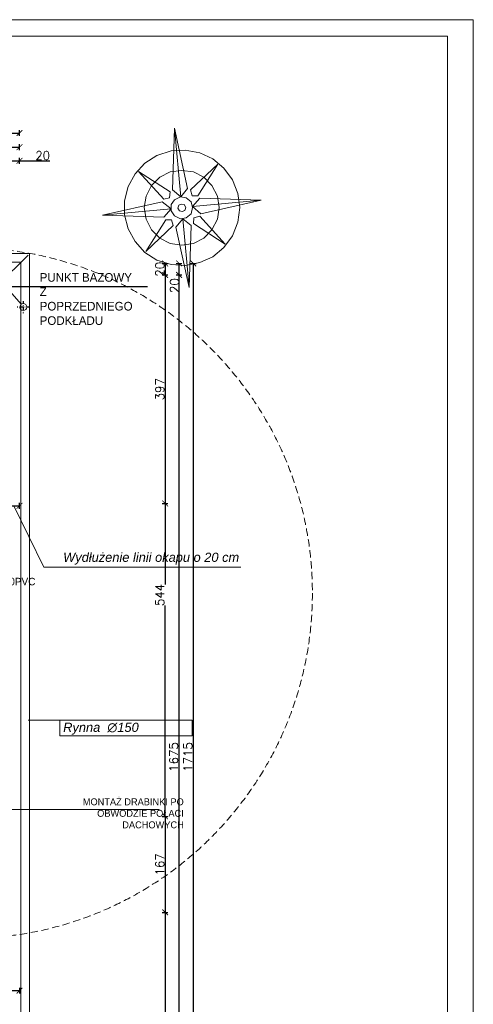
# Model space of a CAD drawing. Header units: millimetres. Extents: x -740 to 33545, y 5178 to 22494.
# Tile 244 of 250: x 16411 to 17200, y 6437 to 8148. Entities that reach past the tile are written whole.
import ezdxf
from ezdxf.lldxf.tags import DXFTag

# ---------------------------------------------------------------- set-up
doc = ezdxf.new("R2010")
doc.units = ezdxf.units.MM
doc.header["$MEASUREMENT"] = 0
for name, pattern in [('AUSGEZOGEN', [0]), ('DASH2', [19.05, 12.7, -6.35]), ('STRICHPUNKTX2', [2, 1, -0.5, 0, -0.5])]:
    doc.linetypes.add(name, pattern=pattern)
doc.layers.get('Defpoints').update_dxf_attribs({"color": 252})
doc.layers.add('_B___I__', color=252, linetype='AUSGEZOGEN')
for name, color, linetype, lineweight in [('_IS_EKO_KS_prow_w_bruzdach', 16, 'Continuous', 35), ('_IS_EKO_opis', 7, 'Continuous', 18), ('A_l.przerywana', 252, 'ICAD_ISO03W100', 9), ('A_l.widokowa', 252, 'Continuous', 18), ('A_wymiarowanie', 252, 'Continuous', 9), ('l. przerywana', 252, 'ICAD_ISO03W100', 9), ('linia opisowa', 252, 'Continuous', 9), ('Nowe_820-G Rysunki Obrazki_Nr_piĂłra__23', 252, 'Continuous', 15), ('wymiarowanie', 252, 'Continuous', 9)]:
    doc.layers.add(name, color=color, linetype=linetype, lineweight=lineweight)
doc.layers.add('UWAGI ARCHITEKTURA', color=252, linetype='Continuous', plot=False)
doc.styles.add('styl1', font='arial.ttf', dxfattribs={"height": 15})
doc.styles.add('styl2', font='simplex.shx')
tags = doc.linetypes.add('ICAD_ISO03W100', pattern=[30, 12, -18]).pattern_tags.tags
tags[6:7] = [DXFTag(74, 4), DXFTag(75, 0), DXFTag(340, '0'), DXFTag(46, 1.0), DXFTag(50, 0.0), DXFTag(44, 0.0), DXFTag(45, 0.0)]
tags[4:5] = [DXFTag(74, 4), DXFTag(75, 0), DXFTag(340, '0'), DXFTag(46, 1.0), DXFTag(50, 0.0), DXFTag(44, 0.0), DXFTag(45, 0.0)]
doc.dimstyles.new('Kopia I_1.100', dxfattribs={"dimtxt": 15, "dimasz": 10, "dimexe": 5, "dimexo": 1, "dimgap": 1.5, "dimtad": 1, "dimdec": 1, "dimrnd": 0.5, "dimtxsty": 'styl2', "dimblk": 'ARCHTICK', "dimcen": 5, "dimadec": 0, "dimazin": 0, "dimtfac": 1, "dimtdec": 1, "dimtmove": 0, "dimatfit": 3, "dimldrblk": 'ARCHTICK', "dimfxl": 0, "dimarcsym": 0})

# ---------------------------------------------------------------- blocks, each defined once
blk = doc.blocks.new('_ArchTick')
at = {"color": 0, "linetype": 'ByBlock', "const_width": 0.15}
blk.add_lwpolyline([(-0.5, -0.5), (0.5, 0.5)], dxfattribs=at)
blk = doc.blocks.new('*D1785')
at = {"layer": 'Defpoints', "color": 0}
for p in [(16391.2, 6504.7), (16411.2, 6496.2), (16411.2, 6461.2)]:
    blk.add_point(p, dxfattribs=at)
at = {"layer": 'wymiarowanie', "color": 0, "lineweight": -2}
for p, q in [((16391.2, 6466.2), (16391.2, 6456.2)), ((16391.2, 6461.2), (16411.2, 6461.2)), ((16411.2, 6466.2), (16411.2, 6456.2))]:
    blk.add_line(p, q, dxfattribs=at)
at = {"layer": 'wymiarowanie', "color": 0, "lineweight": -2, "xscale": 10, "yscale": 10, "zscale": 10, "rotation": 180}
blk.add_blockref('_ArchTick', (16391.2, 6461.2), dxfattribs=at)
at = {"layer": 'wymiarowanie', "color": 0, "lineweight": -2, "xscale": 10, "yscale": 10, "zscale": 10}
blk.add_blockref('_ArchTick', (16411.2, 6461.2), dxfattribs=at)
at = {"layer": 'wymiarowanie', "color": 0, "insert": (16371.3, 6472.8), "char_height": 15, "attachment_point": 5, "style": 'styl2'}
blk.add_mtext('20', dxfattribs=at)
blk = doc.blocks.new('*D1802')
at = {"layer": 'Defpoints', "color": 0}
for p in [(16411.2, 7303.6), (16391.2, 7276.1), (16411.2, 7278)]:
    blk.add_point(p, dxfattribs=at)
at = {"layer": 'wymiarowanie', "color": 0, "lineweight": -2}
for p, q in [((16391.2, 7298.6), (16391.2, 7308.6)), ((16411.2, 7298.6), (16411.2, 7308.6)), ((16391.2, 7303.6), (16352.3, 7303.6)), ((16391.2, 7303.6), (16411.2, 7303.6))]:
    blk.add_line(p, q, dxfattribs=at)
at = {"layer": 'wymiarowanie', "color": 0, "lineweight": -2, "xscale": 10, "yscale": 10, "zscale": 10, "rotation": 180}
blk.add_blockref('_ArchTick', (16391.2, 7303.6), dxfattribs=at)
at = {"layer": 'wymiarowanie', "color": 0, "lineweight": -2, "xscale": 10, "yscale": 10, "zscale": 10}
blk.add_blockref('_ArchTick', (16411.2, 7303.6), dxfattribs=at)
at = {"layer": 'wymiarowanie', "color": 0, "insert": (16364.8, 7313), "char_height": 15, "attachment_point": 5, "style": 'styl2'}
blk.add_mtext('20', dxfattribs=at)
blk = doc.blocks.new('*D1809')
at = {"layer": 'Defpoints', "color": 0}
for p in [(16411.2, 7903), (16391.2, 7704.7), (16411.2, 7702.1)]:
    blk.add_point(p, dxfattribs=at)
at = {"layer": 'wymiarowanie', "color": 0, "lineweight": -2}
for p, q in [((16391.2, 7898), (16391.2, 7908)), ((16411.2, 7898), (16411.2, 7908)), ((16391.2, 7903), (16411.2, 7903)), ((16411.2, 7903), (16463.9, 7903))]:
    blk.add_line(p, q, dxfattribs=at)
at = {"layer": 'wymiarowanie', "color": 0, "lineweight": -2, "xscale": 10, "yscale": 10, "zscale": 10, "rotation": 180}
blk.add_blockref('_ArchTick', (16391.2, 7903), dxfattribs=at)
at = {"layer": 'wymiarowanie', "color": 0, "lineweight": -2, "xscale": 10, "yscale": 10, "zscale": 10}
blk.add_blockref('_ArchTick', (16411.2, 7903), dxfattribs=at)
at = {"layer": 'wymiarowanie', "color": 0, "insert": (16451.5, 7912.3), "char_height": 15, "attachment_point": 5, "style": 'styl2'}
blk.add_mtext('20', dxfattribs=at)
blk = doc.blocks.new('*D1816')
at = {"layer": 'Defpoints', "color": 0}
for p in [(16411.2, 7926.8), (15575.1, 7898), (16411.2, 7898)]:
    blk.add_point(p, dxfattribs=at)
at = {"layer": 'wymiarowanie', "color": 0, "lineweight": -2}
for p, q in [((15575.1, 7921.8), (15575.1, 7931.8)), ((15575.1, 7926.8), (16411.2, 7926.8)), ((16411.2, 7921.8), (16411.2, 7931.8))]:
    blk.add_line(p, q, dxfattribs=at)
at = {"layer": 'wymiarowanie', "color": 0, "lineweight": -2, "xscale": 10, "yscale": 10, "zscale": 10, "rotation": 180}
blk.add_blockref('_ArchTick', (15575.1, 7926.8), dxfattribs=at)
at = {"layer": 'wymiarowanie', "color": 0, "lineweight": -2, "xscale": 10, "yscale": 10, "zscale": 10}
blk.add_blockref('_ArchTick', (16411.2, 7926.8), dxfattribs=at)
at = {"layer": 'wymiarowanie', "color": 0, "insert": (15993.1, 7936.2), "char_height": 15, "attachment_point": 5, "style": 'styl2'}
blk.add_mtext('836', dxfattribs=at)
blk = doc.blocks.new('*D1818')
at = {"layer": 'Defpoints', "color": 0}
for p in [(16411.2, 7951.3), (13336, 7903), (16411.2, 7903)]:
    blk.add_point(p, dxfattribs=at)
at = {"layer": 'wymiarowanie', "color": 0, "lineweight": -2}
for p, q in [((13336, 7946.3), (13336, 7956.3)), ((16411.2, 7946.3), (16411.2, 7956.3)), ((13336, 7951.3), (16411.2, 7951.3))]:
    blk.add_line(p, q, dxfattribs=at)
at = {"layer": 'wymiarowanie', "color": 0, "lineweight": -2, "xscale": 10, "yscale": 10, "zscale": 10, "rotation": 180}
blk.add_blockref('_ArchTick', (13336, 7951.3), dxfattribs=at)
at = {"layer": 'wymiarowanie', "color": 0, "lineweight": -2, "xscale": 10, "yscale": 10, "zscale": 10}
blk.add_blockref('_ArchTick', (16411.2, 7951.3), dxfattribs=at)
at = {"layer": 'wymiarowanie', "color": 0, "insert": (14873.6, 7960.6), "char_height": 15, "attachment_point": 5, "style": 'styl2'}
blk.add_mtext('3075', dxfattribs=at)
blk = doc.blocks.new('*D1834')
at = {"layer": 'Defpoints', "color": 0}
for p in [(16625.9, 7724.7), (16625.9, 7704.7), (16664.4, 7704.7)]:
    blk.add_point(p, dxfattribs=at)
at = {"layer": 'wymiarowanie', "color": 0, "lineweight": -2}
for p, q in [((16659.4, 7724.7), (16669.4, 7724.7)), ((16664.4, 7724.7), (16664.4, 7704.7)), ((16659.4, 7704.7), (16669.4, 7704.7))]:
    blk.add_line(p, q, dxfattribs=at)
at = {"layer": 'wymiarowanie', "color": 0, "lineweight": -2, "xscale": 10, "yscale": 10, "zscale": 10}
for p, rotation in [((16664.4, 7724.7), 90), ((16664.4, 7704.7), 270)]:
    blk.add_blockref('_ArchTick', p, dxfattribs=dict(at, rotation=rotation))
at = {"layer": 'wymiarowanie', "color": 0, "insert": (16655.1, 7714.7), "char_height": 15, "attachment_point": 5, "rotation": 90, "style": 'styl2'}
blk.add_mtext('20', dxfattribs=at)
blk = doc.blocks.new('*D1835')
at = {"layer": 'Defpoints', "color": 0}
for p in [(16625.9, 7704.7), (16600.2, 7307.7), (16664.4, 7307.7)]:
    blk.add_point(p, dxfattribs=at)
at = {"layer": 'wymiarowanie', "color": 0, "lineweight": -2}
for p, q in [((16659.4, 7704.7), (16669.4, 7704.7)), ((16664.4, 7704.7), (16664.4, 7307.7)), ((16659.4, 7307.7), (16669.4, 7307.7))]:
    blk.add_line(p, q, dxfattribs=at)
at = {"layer": 'wymiarowanie', "color": 0, "lineweight": -2, "xscale": 10, "yscale": 10, "zscale": 10}
for p, rotation in [((16664.4, 7704.7), 90), ((16664.4, 7307.7), 270)]:
    blk.add_blockref('_ArchTick', p, dxfattribs=dict(at, rotation=rotation))
at = {"layer": 'wymiarowanie', "color": 0, "insert": (16655.1, 7506.2), "char_height": 15, "attachment_point": 5, "rotation": 90, "style": 'styl2'}
blk.add_mtext('397', dxfattribs=at)
blk = doc.blocks.new('*D1836')
at = {"layer": 'Defpoints', "color": 0}
for p in [(16600.2, 7307.7), (15994.3, 6763.9), (16664.4, 6763.9)]:
    blk.add_point(p, dxfattribs=at)
at = {"layer": 'wymiarowanie', "color": 0, "lineweight": -2}
for p, q in [((16659.4, 7307.7), (16669.4, 7307.7)), ((16664.4, 7307.7), (16664.4, 7166.8)), ((16664.4, 6763.9), (16664.4, 7130.5)), ((16659.4, 6763.9), (16669.4, 6763.9))]:
    blk.add_line(p, q, dxfattribs=at)
at = {"layer": 'wymiarowanie', "color": 0, "lineweight": -2, "xscale": 10, "yscale": 10, "zscale": 10}
for p, rotation in [((16664.4, 7307.7), 90), ((16664.4, 6763.9), 270)]:
    blk.add_blockref('_ArchTick', p, dxfattribs=dict(at, rotation=rotation))
at = {"layer": 'wymiarowanie', "color": 0, "insert": (16655.1, 7148.6), "char_height": 15, "attachment_point": 5, "rotation": 90, "style": 'styl2'}
blk.add_mtext('544', dxfattribs=at)
blk = doc.blocks.new('*D1837')
at = {"layer": 'Defpoints', "color": 0}
for p in [(15994.3, 6763.9), (15827.5, 6597.2), (16664.4, 6597.2)]:
    blk.add_point(p, dxfattribs=at)
at = {"layer": 'wymiarowanie', "color": 0, "lineweight": -2}
for p, q in [((16659.4, 6763.9), (16669.4, 6763.9)), ((16664.4, 6763.9), (16664.4, 6597.2)), ((16659.4, 6597.2), (16669.4, 6597.2))]:
    blk.add_line(p, q, dxfattribs=at)
at = {"layer": 'wymiarowanie', "color": 0, "lineweight": -2, "xscale": 10, "yscale": 10, "zscale": 10}
for p, rotation in [((16664.4, 6763.9), 90), ((16664.4, 6597.2), 270)]:
    blk.add_blockref('_ArchTick', p, dxfattribs=dict(at, rotation=rotation))
at = {"layer": 'wymiarowanie', "color": 0, "insert": (16655.1, 6680.6), "char_height": 15, "attachment_point": 5, "rotation": 90, "style": 'styl2'}
blk.add_mtext('167', dxfattribs=at)
blk = doc.blocks.new('*D1838')
at = {"layer": 'Defpoints', "color": 0}
for p in [(15827.5, 6597.2), (16664.4, 6029.8), (16696.1, 6029.8)]:
    blk.add_point(p, dxfattribs=at)
at = {"layer": 'wymiarowanie', "color": 0, "lineweight": -2}
for p, q in [((16659.4, 6597.2), (16669.4, 6597.2)), ((16664.4, 6597.2), (16664.4, 6029.8)), ((16669.4, 6029.8), (16659.4, 6029.8))]:
    blk.add_line(p, q, dxfattribs=at)
at = {"layer": 'wymiarowanie', "color": 0, "lineweight": -2, "xscale": 10, "yscale": 10, "zscale": 10}
for p, rotation in [((16664.4, 6597.2), 90), ((16664.4, 6029.8), 270)]:
    blk.add_blockref('_ArchTick', p, dxfattribs=dict(at, rotation=rotation))
at = {"layer": 'wymiarowanie', "color": 0, "insert": (16653.4, 6375.2), "char_height": 15, "attachment_point": 5, "rotation": 90, "style": 'styl2'}
blk.add_mtext('567,5', dxfattribs=at)
blk = doc.blocks.new('*D1841')
at = {"layer": 'Defpoints', "color": 0}
for p in [(16664.4, 7704.7), (16688.7, 7704.7), (16659.4, 6029.8)]:
    blk.add_point(p, dxfattribs=at)
at = {"layer": 'wymiarowanie', "color": 0, "lineweight": -2}
for p, q in [((16683.7, 7704.7), (16693.7, 7704.7)), ((16688.7, 6029.8), (16688.7, 7704.7)), ((16683.7, 6029.8), (16693.7, 6029.8))]:
    blk.add_line(p, q, dxfattribs=at)
at = {"layer": 'wymiarowanie', "color": 0, "lineweight": -2, "xscale": 10, "yscale": 10, "zscale": 10}
for p, rotation in [((16688.7, 7704.7), 90), ((16688.7, 6029.8), 270)]:
    blk.add_blockref('_ArchTick', p, dxfattribs=dict(at, rotation=rotation))
at = {"layer": 'wymiarowanie', "color": 0, "insert": (16679.3, 6867.3), "char_height": 15, "attachment_point": 5, "rotation": 90, "style": 'styl2'}
blk.add_mtext('1675', dxfattribs=at)
blk = doc.blocks.new('*D1842')
at = {"layer": 'Defpoints', "color": 0}
for p in [(16664.4, 7724.7), (16688.7, 7724.7), (16664.4, 7704.7)]:
    blk.add_point(p, dxfattribs=at)
at = {"layer": 'wymiarowanie', "color": 0, "lineweight": -2}
for p, q in [((16683.7, 7724.7), (16693.7, 7724.7)), ((16688.7, 7704.7), (16688.7, 7724.7)), ((16683.7, 7704.7), (16693.7, 7704.7))]:
    blk.add_line(p, q, dxfattribs=at)
at = {"layer": 'wymiarowanie', "color": 0, "lineweight": -2, "xscale": 10, "yscale": 10, "zscale": 10}
for p, rotation in [((16688.7, 7724.7), 90), ((16688.7, 7704.7), 270)]:
    blk.add_blockref('_ArchTick', p, dxfattribs=dict(at, rotation=rotation))
at = {"layer": 'wymiarowanie', "color": 0, "insert": (16680.6, 7686.3), "char_height": 15, "attachment_point": 5, "rotation": 90, "style": 'styl2'}
blk.add_mtext('20', dxfattribs=at)
blk = doc.blocks.new('*D1843')
at = {"layer": 'Defpoints', "color": 0}
for p in [(16683.7, 7724.7), (16683.7, 6009.8), (16713.3, 6009.8)]:
    blk.add_point(p, dxfattribs=at)
at = {"layer": 'wymiarowanie', "color": 0, "lineweight": -2}
for p, q in [((16708.3, 7724.7), (16718.3, 7724.7)), ((16713.3, 7724.7), (16713.3, 6009.8)), ((16708.3, 6009.8), (16718.3, 6009.8))]:
    blk.add_line(p, q, dxfattribs=at)
at = {"layer": 'wymiarowanie', "color": 0, "lineweight": -2, "xscale": 10, "yscale": 10, "zscale": 10}
for p, rotation in [((16713.3, 7724.7), 90), ((16713.3, 6009.8), 270)]:
    blk.add_blockref('_ArchTick', p, dxfattribs=dict(at, rotation=rotation))
at = {"layer": 'wymiarowanie', "color": 0, "insert": (16704.1, 6867.3), "char_height": 15, "attachment_point": 5, "rotation": 90, "style": 'styl2'}
blk.add_mtext('1715', dxfattribs=at)

msp = doc.modelspace()

# ---------------------------------------------------------------- linework, layer by layer
at = {"layer": '_B___I__', "linetype": 'STRICHPUNKTX2', "ltscale": 5}
for p, q in [((16428.32, 7648.97), (16407.32, 7648.97)), ((16417.82, 7659.47), (16417.82, 7638.47))]:
    msp.add_line(p, q, dxfattribs=at)
at = {"layer": '_IS_EKO_KS_prow_w_bruzdach', "linetype": 'DASH2', "lineweight": 5}
msp.add_circle((16320.48, 7152.04), 600, dxfattribs=at)
at = {"layer": 'A_l.przerywana', "lineweight": 9}
msp.add_line((16278.33, 7592.57), (16426.16, 7739.3), dxfattribs=at)
at = {"layer": 'A_l.widokowa'}
for points in [[(13318.52, 7736.42), (13318.52, 5992.3), (16428.66, 5992.3), (16428.66, 7742.21), (15557.59, 7742.21), (15557.59, 7202.04), (14189.6, 7202.04), (14189.6, 7736.42)], [(13333.52, 7721.42), (13333.52, 6007.3), (16413.66, 6007.3), (16413.66, 7727.21), (15572.59, 7727.21), (15572.59, 7187.04), (14174.6, 7187.04), (14174.6, 7721.42)]]:
    msp.add_lwpolyline(points, close=True, dxfattribs=at)
at = {"layer": 'A_wymiarowanie'}
msp.add_line((16654.13, 6776.22), (16339.25, 6776.21), dxfattribs=at)
at = {"layer": 'l. przerywana', "ltscale": 0.2}
msp.add_circle((16417.82, 7648.97), 6, dxfattribs=at)
at = {"layer": 'Nowe_820-G Rysunki Obrazki_Nr_piĂłra__23', "linetype": 'Continuous', "lineweight": 15}
for points in [[(13055.23, 8119.48), (17155.64, 8119.48)], [(17155.64, 8119.48), (17155.64, 5249.28)], [(16680.71, 7959.92), (16677.33, 7852.4)], [(16677.33, 7852.4), (16680.71, 7959.92)], [(16691.72, 7840.54), (16680.71, 7959.92)], [(16680.71, 7959.92), (16703.57, 7854.94)], [(16691.72, 7840.54), (16680.71, 7959.92)], [(16680.71, 7959.92), (16703.57, 7854.94)], [(16699.34, 7921.82), (16674.79, 7920.13)], [(16699.34, 7921.82), (16674.79, 7920.13)], [(16724.74, 7916.74), (16699.34, 7921.82)], [(16724.74, 7916.74), (16699.34, 7921.82)], [(16650.23, 7912.51), (16629.07, 7898.96)], [(16650.23, 7912.51), (16629.07, 7898.96)], [(16674.79, 7920.13), (16650.23, 7912.51)], [(16674.79, 7920.13), (16650.23, 7912.51)], [(16747.6, 7906.58), (16724.74, 7916.74)], [(16747.6, 7906.58), (16724.74, 7916.74)], [(16766.23, 7890.5), (16747.6, 7906.58)], [(16766.23, 7890.5), (16747.6, 7906.58)], [(16629.07, 7898.96), (16612.13, 7880.34)], [(16629.07, 7898.96), (16612.13, 7880.34)], [(16708.65, 7852.4), (16756.07, 7897.27)], [(16756.07, 7897.27), (16708.65, 7852.4)], [(16756.07, 7897.27), (16721.35, 7842.24)], [(16721.35, 7842.24), (16756.07, 7897.27)], [(16781.47, 7870.18), (16766.23, 7890.5)], [(16781.47, 7870.18), (16766.23, 7890.5)], [(16612.13, 7880.34), (16600.28, 7858.32)], [(16612.13, 7880.34), (16600.28, 7858.32)], [(16673.09, 7849.01), (16618.06, 7884.57)], [(16618.06, 7884.57), (16662.09, 7836.31)], [(16673.09, 7849.01), (16618.06, 7884.57)], [(16618.06, 7884.57), (16662.09, 7836.31)], [(16655.31, 7874.41), (16640.92, 7860.02)], [(16655.31, 7874.41), (16640.92, 7860.02)], [(16673.09, 7883.72), (16655.31, 7874.41)], [(16673.09, 7883.72), (16655.31, 7874.41)], [(16693.41, 7886.26), (16673.09, 7883.72)], [(16693.41, 7886.26), (16673.09, 7883.72)], [(16713.73, 7883.72), (16693.41, 7886.26)], [(16713.73, 7883.72), (16693.41, 7886.26)], [(16731.51, 7874.41), (16713.73, 7883.72)], [(16731.51, 7874.41), (16713.73, 7883.72)], [(16745.91, 7860.02), (16731.51, 7874.41)], [(16745.91, 7860.02), (16731.51, 7874.41)], [(16790.78, 7846.47), (16781.47, 7870.18)], [(16790.78, 7846.47), (16781.47, 7870.18)], [(16600.28, 7858.32), (16593.51, 7833.77)], [(16600.28, 7858.32), (16593.51, 7833.77)], [(16640.92, 7860.02), (16631.61, 7841.39)], [(16640.92, 7860.02), (16631.61, 7841.39)], [(16703.57, 7854.94), (16691.72, 7840.54)], [(16703.57, 7854.94), (16691.72, 7840.54)], [(16755.22, 7841.39), (16745.91, 7860.02)], [(16755.22, 7841.39), (16745.91, 7860.02)], [(16631.61, 7841.39), (16628.22, 7821.92)], [(16631.61, 7841.39), (16628.22, 7821.92)], [(16662.09, 7836.31), (16672.25, 7838.85)], [(16662.09, 7836.31), (16672.25, 7838.85)], [(16672.25, 7838.85), (16673.09, 7849.01)], [(16672.25, 7838.85), (16673.09, 7849.01)], [(16680.71, 7835.46), (16674.79, 7827)], [(16680.71, 7835.46), (16674.79, 7827)], [(16677.33, 7852.4), (16691.72, 7840.54)], [(16691.72, 7840.54), (16677.33, 7852.4)], [(16690.87, 7840.54), (16680.71, 7835.46)], [(16690.87, 7840.54), (16680.71, 7835.46)], [(16701.03, 7838.85), (16690.87, 7840.54)], [(16701.03, 7838.85), (16690.87, 7840.54)], [(16709.5, 7832.08), (16701.03, 7838.85)], [(16709.5, 7832.08), (16701.03, 7838.85)], [(16711.19, 7842.24), (16708.65, 7852.4)], [(16708.65, 7852.4), (16711.19, 7842.24)], [(16721.35, 7842.24), (16711.19, 7842.24)], [(16711.19, 7842.24), (16721.35, 7842.24)], [(16724.74, 7838), (16712.04, 7823.61)], [(16724.74, 7838), (16712.04, 7823.61)], [(16831.42, 7834.62), (16724.74, 7838)], [(16831.42, 7834.62), (16724.74, 7838)], [(16758.61, 7821.92), (16755.22, 7841.39)], [(16758.61, 7821.92), (16755.22, 7841.39)], [(16794.17, 7821.92), (16790.78, 7846.47)], [(16794.17, 7821.92), (16790.78, 7846.47)], [(16659.55, 7832.08), (16555.41, 7808.37)], [(16555.41, 7808.37), (16659.55, 7832.08)], [(16555.41, 7808.37), (16674.79, 7819.38)], [(16674.79, 7819.38), (16555.41, 7808.37)], [(16593.51, 7833.77), (16593.51, 7809.22)], [(16593.51, 7833.77), (16593.51, 7809.22)], [(16628.22, 7821.92), (16631.61, 7801.6)], [(16628.22, 7821.92), (16631.61, 7801.6)], [(16659.55, 7832.08), (16674.79, 7819.38)], [(16674.79, 7819.38), (16659.55, 7832.08)], [(16662.09, 7804.98), (16674.79, 7819.38)], [(16674.79, 7819.38), (16662.09, 7804.98)], [(16674.79, 7827), (16674.79, 7815.99)], [(16674.79, 7827), (16674.79, 7815.99)], [(16688.33, 7826.15), (16686.64, 7821.07)], [(16688.33, 7826.15), (16686.64, 7821.07)], [(16686.64, 7821.07), (16689.18, 7815.99)], [(16686.64, 7821.07), (16689.18, 7815.99)], [(16692.57, 7827.84), (16688.33, 7826.15)], [(16692.57, 7827.84), (16688.33, 7826.15)], [(16697.65, 7827), (16692.57, 7827.84)], [(16697.65, 7827), (16692.57, 7827.84)], [(16700.19, 7821.92), (16697.65, 7827)], [(16700.19, 7821.92), (16697.65, 7827)], [(16698.49, 7816.84), (16700.19, 7821.92)], [(16698.49, 7816.84), (16700.19, 7821.92)], [(16712.04, 7821.92), (16709.5, 7832.08)], [(16712.04, 7821.92), (16709.5, 7832.08)], [(16709.5, 7810.91), (16712.04, 7821.92)], [(16709.5, 7810.91), (16712.04, 7821.92)], [(16712.04, 7823.61), (16831.42, 7834.62)], [(16712.04, 7823.61), (16831.42, 7834.62)], [(16726.43, 7810.91), (16712.04, 7823.61)], [(16712.04, 7823.61), (16726.43, 7810.91)], [(16831.42, 7834.62), (16726.43, 7810.91)], [(16726.43, 7810.91), (16831.42, 7834.62)], [(16755.22, 7801.6), (16758.61, 7821.92)], [(16755.22, 7801.6), (16758.61, 7821.92)], [(16790.78, 7796.52), (16794.17, 7821.92)], [(16790.78, 7796.52), (16794.17, 7821.92)], [(16555.41, 7808.37), (16662.09, 7804.98)], [(16662.09, 7804.98), (16555.41, 7808.37)], [(16593.51, 7809.22), (16600.28, 7784.66)], [(16593.51, 7809.22), (16600.28, 7784.66)], [(16631.61, 7801.6), (16640.92, 7782.97)], [(16631.61, 7801.6), (16640.92, 7782.97)], [(16674.79, 7815.99), (16680.71, 7807.52)], [(16674.79, 7815.99), (16680.71, 7807.52)], [(16680.71, 7807.52), (16690.87, 7802.44)], [(16680.71, 7807.52), (16690.87, 7802.44)], [(16695.11, 7802.44), (16683.25, 7788.05)], [(16683.25, 7788.05), (16695.11, 7802.44)], [(16689.18, 7815.99), (16694.26, 7815.14)], [(16689.18, 7815.99), (16694.26, 7815.14)], [(16690.87, 7802.44), (16701.03, 7804.14)], [(16690.87, 7802.44), (16701.03, 7804.14)], [(16694.26, 7815.14), (16698.49, 7816.84)], [(16694.26, 7815.14), (16698.49, 7816.84)], [(16695.11, 7802.44), (16706.11, 7683.06)], [(16709.5, 7790.59), (16695.11, 7802.44)], [(16709.5, 7790.59), (16695.11, 7802.44)], [(16695.11, 7802.44), (16706.11, 7683.06)], [(16701.03, 7804.14), (16709.5, 7810.91)], [(16701.03, 7804.14), (16709.5, 7810.91)], [(16713.73, 7793.98), (16714.58, 7804.14)], [(16714.58, 7804.14), (16713.73, 7793.98)], [(16714.58, 7804.14), (16724.74, 7806.68)], [(16724.74, 7806.68), (16714.58, 7804.14)], [(16724.74, 7806.68), (16768.77, 7758.42)], [(16768.77, 7758.42), (16724.74, 7806.68)], [(16745.91, 7782.97), (16755.22, 7801.6)], [(16745.91, 7782.97), (16755.22, 7801.6)], [(16600.28, 7784.66), (16612.13, 7762.65)], [(16600.28, 7784.66), (16612.13, 7762.65)], [(16630.76, 7745.72), (16665.47, 7800.75)], [(16665.47, 7800.75), (16630.76, 7745.72)], [(16678.17, 7790.59), (16630.76, 7745.72)], [(16630.76, 7745.72), (16678.17, 7790.59)], [(16665.47, 7800.75), (16675.63, 7800.75)], [(16675.63, 7800.75), (16665.47, 7800.75)], [(16675.63, 7800.75), (16678.17, 7790.59)], [(16678.17, 7790.59), (16675.63, 7800.75)], [(16683.25, 7788.05), (16706.11, 7683.06)], [(16706.11, 7683.06), (16683.25, 7788.05)], [(16706.11, 7683.06), (16709.5, 7790.59)], [(16706.11, 7683.06), (16709.5, 7790.59)], [(16768.77, 7758.42), (16713.73, 7793.98)], [(16713.73, 7793.98), (16768.77, 7758.42)], [(16781.47, 7772.81), (16790.78, 7796.52)], [(16781.47, 7772.81), (16790.78, 7796.52)], [(16640.92, 7782.97), (16655.31, 7768.58)], [(16640.92, 7782.97), (16655.31, 7768.58)], [(16655.31, 7768.58), (16673.09, 7759.26)], [(16655.31, 7768.58), (16673.09, 7759.26)], [(16713.73, 7759.26), (16731.51, 7768.58)], [(16713.73, 7759.26), (16731.51, 7768.58)], [(16731.51, 7768.58), (16745.91, 7782.97)], [(16731.51, 7768.58), (16745.91, 7782.97)], [(16766.23, 7752.49), (16781.47, 7772.81)], [(16766.23, 7752.49), (16781.47, 7772.81)], [(16612.13, 7762.65), (16629.07, 7744.02)], [(16612.13, 7762.65), (16629.07, 7744.02)], [(16673.09, 7759.26), (16693.41, 7756.72)], [(16673.09, 7759.26), (16693.41, 7756.72)], [(16693.41, 7756.72), (16713.73, 7759.26)], [(16693.41, 7756.72), (16713.73, 7759.26)], [(16747.6, 7736.4), (16766.23, 7752.49)], [(16747.6, 7736.4), (16766.23, 7752.49)], [(16629.07, 7744.02), (16650.23, 7730.48)], [(16629.07, 7744.02), (16650.23, 7730.48)], [(16724.74, 7726.24), (16747.6, 7736.4)], [(16724.74, 7726.24), (16747.6, 7736.4)], [(16650.23, 7730.48), (16674.79, 7722.86)], [(16650.23, 7730.48), (16674.79, 7722.86)], [(16674.79, 7722.86), (16699.34, 7721.16)], [(16674.79, 7722.86), (16699.34, 7721.16)], [(16699.34, 7721.16), (16724.74, 7726.24)], [(16699.34, 7721.16), (16724.74, 7726.24)]]:
    msp.add_lwpolyline(points, dxfattribs=at)
at = {"layer": 'UWAGI ARCHITEKTURA'}
msp.add_line((16371.16, 7684.71), (16633.61, 7684.71), dxfattribs=at)
at = {"layer": 'wymiarowanie'}
for p, q in [((16282.67, 7802.42), (16414.32, 7653.85)), ((16453.72, 7196.97), (16401.16, 7303.58)), ((16796.01, 7196.97), (16453.72, 7196.97)), ((16481.33, 6931.05), (16426.23, 6931.04))]:
    msp.add_line(p, q, dxfattribs=at)
msp.add_lwpolyline([(13000.35, 8148.27), (13000.35, 5178.27), (17200.35, 5178.27), (17200.35, 8148.27), (13000.35, 8148.27)], dxfattribs=at)
msp.add_lwpolyline([(16481.33, 6931.05), (16711.42, 6931.05), (16711.42, 6903.68), (16481.33, 6903.68)], close=True, dxfattribs=at)

# ---------------------------------------------------------------- texts
at = {"layer": '_IS_EKO_opis', "linetype": 'ByBlock'}
msp.add_text('Dn110PVC', height=13, dxfattribs=at).set_placement((16351.86, 7165.53))
at = {"layer": 'A_wymiarowanie', "insert": (16696.86, 6795.32), "char_height": 12, "width": 223.2778, "attachment_point": 3, "style": 'styl1'}
msp.add_mtext('{\\fCentury Gothic|b0|i0|c238|p34;MONTAŻ DRABINKI PO }{\\fCentury Gothic|b0|i0|c238|p34;OBWODZIE POŁACI }{\\fCentury Gothic|b0|i0|c238|p34;DACHOWYCH}', dxfattribs=at)
at = {"layer": 'linia opisowa', "char_height": 15.96, "attachment_point": 7}
for s, insert, width in [('{\\fArial|b0|i1|c238|p0;Wydłużenie linii okapu o 20 cm}', (16487.12, 7201.45), 406.4755), ('{\\fArial|b0|i1|c238|p0;Rynna  ∅150}', (16487.18, 6906.01), 278.7922)]:
    msp.add_mtext(s, dxfattribs=dict(at, insert=insert, width=width))
at = {"layer": 'UWAGI ARCHITEKTURA', "insert": (16446.26, 7707.98), "char_height": 15, "width": 176.7854, "attachment_point": 1}
msp.add_mtext('{\\fCentury Gothic|b0|i0|c238|p0;PUNKT BAZOWY Z POPRZEDNIEGO PODKŁADU}', dxfattribs=at)

# ---------------------------------------------------------------- dimensions: what is measured, and where the dimension line sits
at = {"layer": 'wymiarowanie'}
for base, p1, p2, picture, middle in [((16411.16, 7951.27), (13336.02, 7902.96), (16411.16, 7902.96), '*D1818', (14873.59, 7960.64)), ((16411.16, 7926.83), (15575.09, 7897.96), (16411.16, 7897.96), '*D1816', (15993.13, 7936.2))]:
    dim = msp.add_linear_dim(base=base, p1=p1, p2=p2, dimstyle='Kopia I_1.100', override={"dimtmove": 1, "dimfxl": 5}, dxfattribs=at)
    dim.commit()
    dim.dimension.update_dxf_attribs({"geometry": picture, "text_midpoint": middle})
for base, p1, p2, picture, middle in [((16411.16, 7902.96), (16391.16, 7704.71), (16411.16, 7702.07), '*D1809', (16451.52, 7901.87)), ((16411.16, 7303.58), (16391.16, 7276.07), (16411.16, 7278.01), '*D1802', (16364.76, 7303.58)), ((16411.16, 6461.2), (16391.16, 6504.71), (16411.16, 6496.15), '*D1785', (16371.32, 6463.42))]:
    dim = msp.add_linear_dim(base=base, p1=p1, p2=p2, dimstyle='Kopia I_1.100', override={"dimtmove": 1, "dimfxl": 5}, dxfattribs=at)
    dim.commit()
    dim.dimension.update_dxf_attribs({"geometry": picture, "text_midpoint": middle, "dimtype": 160})
for base, p1, p2, picture, middle in [((16664.44, 7704.71), (16625.86, 7724.71), (16625.86, 7704.71), '*D1834', (16664.44, 7714.71)), ((16688.69, 7724.71), (16664.44, 7704.71), (16664.44, 7724.71), '*D1842', (16689.98, 7686.35)), ((16664.44, 6763.94), (16600.22, 7307.71), (15994.32, 6763.94), '*D1836', (16664.44, 7148.63)), ((16664.44, 6029.8), (15827.46, 6597.17), (16696.09, 6029.8), '*D1838', (16663.43, 6375.21))]:
    dim = msp.add_linear_dim(base=base, p1=p1, p2=p2, angle=90, dimstyle='Kopia I_1.100', override={"dimtmove": 1, "dimfxl": 5}, dxfattribs=at)
    dim.commit()
    dim.dimension.update_dxf_attribs({"geometry": picture, "text_midpoint": middle, "dimtype": 160})
for base, p1, p2, picture, middle in [((16713.33, 6009.8), (16683.69, 7724.71), (16683.69, 6009.8), '*D1843', (16704.14, 6867.25)), ((16664.44, 7307.71), (16625.86, 7704.71), (16600.22, 7307.71), '*D1835', (16655.07, 7506.21)), ((16688.69, 7704.71), (16659.44, 6029.8), (16664.44, 7704.71), '*D1841', (16679.32, 6867.25)), ((16664.44, 6597.17), (15994.32, 6763.94), (15827.46, 6597.17), '*D1837', (16655.07, 6680.56))]:
    dim = msp.add_linear_dim(base=base, p1=p1, p2=p2, angle=90, dimstyle='Kopia I_1.100', override={"dimtmove": 1, "dimfxl": 5}, dxfattribs=at)
    dim.commit()
    dim.dimension.update_dxf_attribs({"geometry": picture, "text_midpoint": middle})

doc.saveas('drawing.dxf')
